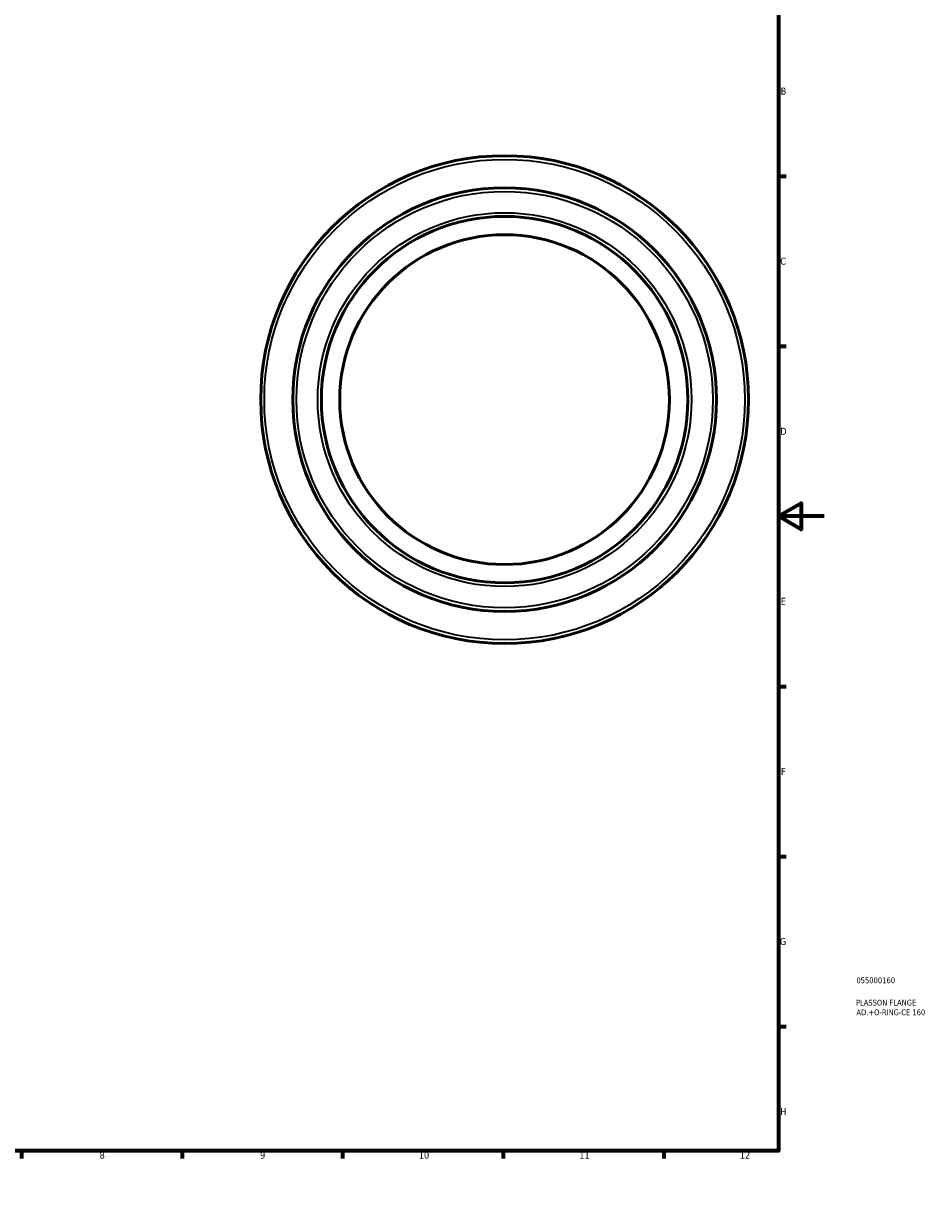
# Model space of a CAD drawing. Header units: millimetres. Extents: x -81 to 886, y -133 to 882.
# Tile 2 of 4: x 491 to 886, y 0 to 512. Entities that reach past the tile are written whole.
import ezdxf

# ---------------------------------------------------------------- set-up
doc = ezdxf.new("R2010")
doc.units = ezdxf.units.MM
for name, color, linetype, lineweight in [('Border (ANSI)', 7, 'Continuous', 70), ('Title (ISO)', 7, 'Continuous', 50), ('Visible (ANSI)', 7, 'Continuous', 50), ('Visible Narrow (ANSI)', 7, 'Continuous', 35)]:
    doc.layers.add(name, color=color, linetype=linetype, lineweight=lineweight)
doc.styles.add('Note Text (ANSI)', font='tahoma.ttf')
doc.styles.add('Note Text (ISO)', font='tahoma.ttf')

# ---------------------------------------------------------------- blocks, each defined once
blk = doc.blocks.new('Borders Default Border')
at = {"layer": 'Border (ANSI)'}
for p, q in [((70.08, 574), (70.08, 577.45)), ((140.17, 574), (140.17, 577.45)), ((210.25, 574), (210.25, 577.45)), ((280.33, 574), (280.33, 577.45)), ((350.42, 574), (350.42, 577.45)), ((490.58, 574), (490.58, 577.45)), ((560.67, 574), (560.67, 577.45)), ((630.75, 574), (630.75, 577.45)), ((700.83, 574), (700.83, 577.45)), ((770.92, 574), (770.92, 577.45)), ((20, 519.75), (16.55, 519.75)), ((821, 519.75), (824.45, 519.75)), ((20, 445.5), (16.55, 445.5)), ((821, 445.5), (824.45, 445.5)), ((20, 371.25), (16.55, 371.25)), ((821, 371.25), (824.45, 371.25)), ((20, 222.75), (16.55, 222.75)), ((821, 222.75), (824.45, 222.75)), ((20, 148.5), (16.55, 148.5)), ((821, 148.5), (824.45, 148.5)), ((20, 74.25), (16.55, 74.25)), ((821, 74.25), (824.45, 74.25)), ((70.08, 20), (70.08, 16.55)), ((140.17, 20), (140.17, 16.55)), ((210.25, 20), (210.25, 16.55)), ((280.33, 20), (280.33, 16.55)), ((350.42, 20), (350.42, 16.55)), ((490.58, 20), (490.58, 16.55)), ((560.67, 20), (560.67, 16.55)), ((630.75, 20), (630.75, 16.55)), ((700.83, 20), (700.83, 16.55)), ((770.92, 20), (770.92, 16.55))]:
    blk.add_line(p, q, dxfattribs=at)
at = {"layer": 'Border (ANSI)', "flags": 128}
for points in [[(420.5, 594), (420.5, 574), (414.73, 584), (426.27, 584), (420.5, 574)], [(20, 20), (20, 574), (821, 574), (821, 20), (20, 20)], [(0, 297), (20, 297), (10, 302.77), (10, 291.23), (20, 297)], [(841, 297), (821, 297), (831, 302.77), (831, 291.23), (821, 297)], [(420.5, 0), (420.5, 20), (414.73, 10), (426.27, 10), (420.5, 20)]]:
    blk.add_lwpolyline(points, dxfattribs=at)
at = {"layer": 'Border (ANSI)', "attachment_point": 7, "style": 'Note Text (ANSI)'}
for s, insert, char_height in [('1', (34.35, 574.4), 3.05), ('2', (104.2, 574.4), 3.05), ('3', (174.26, 574.34), 3.05), ('4', (244.23, 574.4), 3.05), ('5', (314.48, 574.34), 3.05), ('6', (384.49, 574.34), 3.05), ('7', (454.6, 574.4), 3.05), ('8', (524.63, 574.33), 3.05), ('9', (594.7, 574.34), 3.05), ('10', (663.96, 574.34), 3.048), ('11', (734.04, 574.4), 3.048), ('12', (804.13, 574.4), 3.048), ('A', (16.78, 555.35), 3.05), ('A', (821.63, 555.35), 3.05), ('B', (17.15, 481.1), 3.05), ('B', (821.99, 481.1), 3.05), ('C', (16.95, 406.8), 3.05), ('C', (821.8, 406.8), 3.05), ('D', (16.96, 332.6), 3.05), ('D', (821.81, 332.6), 3.05), ('E', (17.21, 258.35), 3.05), ('E', (822.05, 258.35), 3.05), ('F', (17.29, 184.1), 3.05), ('F', (822.14, 184.1), 3.05), ('G', (16.81, 109.79), 3.05), ('G', (821.66, 109.79), 3.05), ('H', (16.97, 35.6), 3.05), ('H', (821.81, 35.6), 3.05), ('1', (34.35, 16.55), 3.05), ('2', (104.2, 16.55), 3.05), ('3', (174.26, 16.49), 3.05), ('4', (244.23, 16.55), 3.05), ('5', (314.48, 16.49), 3.05), ('6', (384.49, 16.49), 3.05), ('7', (454.6, 16.55), 3.05), ('8', (524.63, 16.48), 3.05), ('9', (594.7, 16.49), 3.05), ('10', (663.96, 16.49), 3.048), ('11', (734.04, 16.55), 3.048), ('12', (804.13, 16.55), 3.048)]:
    blk.add_mtext(s, dxfattribs=dict(at, insert=insert, char_height=char_height))
blk = doc.blocks.new('Title Blocks ISO')
at = {"layer": 'Title (ISO)', "color": 232, "true_color": 0xca0064, "style": 'Note Text (ISO)'}
for tag, p in [('PART_NUMBER_001', (34.08, 73.14)), ('DESCRIPTION_001', (33.84, 63.4)), ('DESCRIPTION_002', (34.09, 59.18))]:
    blk.add_attdef(tag, p, '', height=2.5, dxfattribs=at)

msp = doc.modelspace()

# ---------------------------------------------------------------- linework, layer by layer
at = {"layer": 'Visible (ANSI)'}
for radius in [106.5, 92.5, 80, 72]:
    msp.add_circle((701.464, 347.927), radius, dxfattribs=at)
at = {"layer": 'Visible Narrow (ANSI)'}
for radius in [104.9, 90.9, 81.6]:
    msp.add_circle((701.464, 347.927), radius, dxfattribs=at)

# ---------------------------------------------------------------- block references
msp.add_blockref('Borders Default Border', (0, 0))
msp.add_blockref('Title Blocks ISO', (821, 20)).add_auto_attribs({'PART_NUMBER_001': '055000160', 'DESCRIPTION_001': 'PLASSON FLANGE', 'DESCRIPTION_002': 'AD.+O-RING-CE 160'})

doc.saveas('drawing.dxf')
